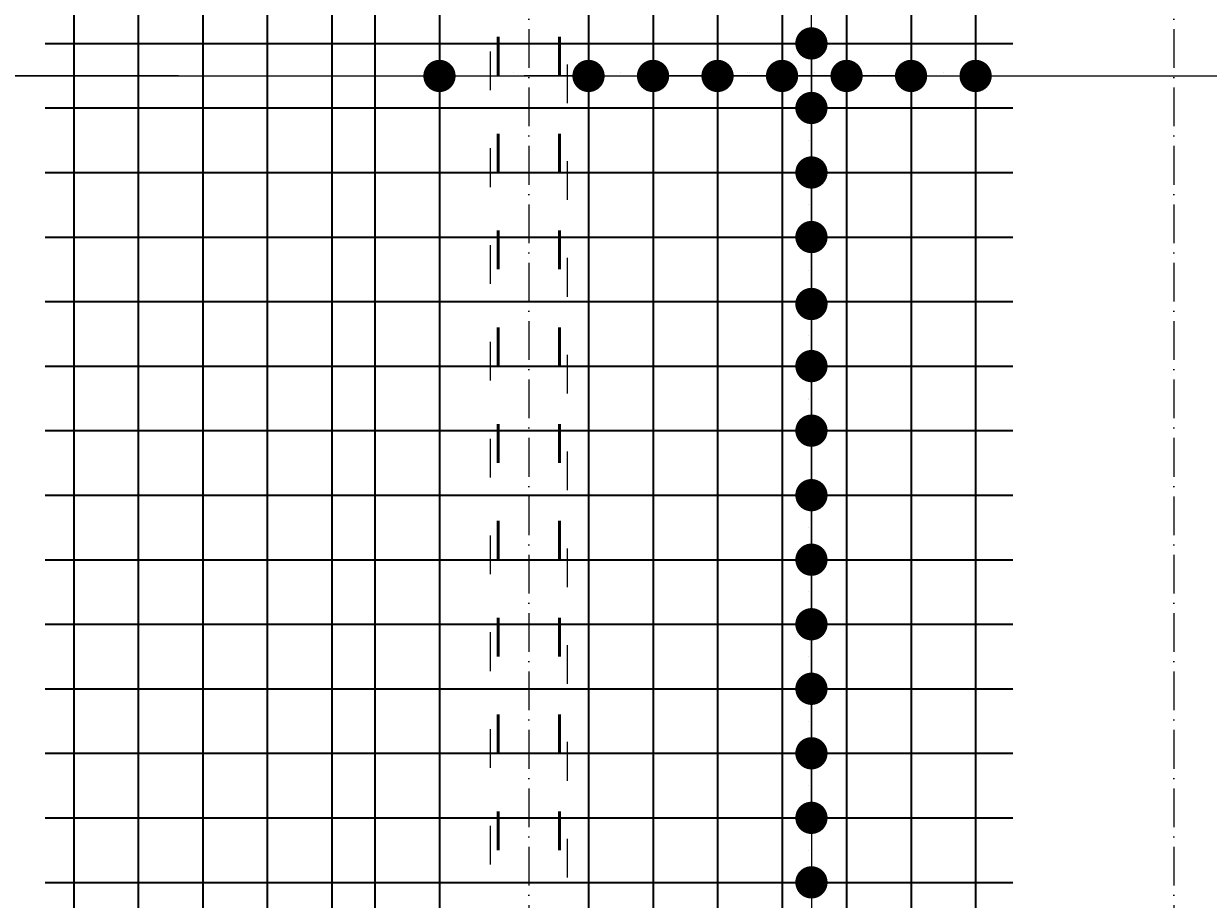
# Model space of a CAD drawing. Header units: millimetres. Extents: x 300938 to 312016, y 11971 to 20881.
# Tile 175 of 239: x 309252 to 309619, y 17074 to 17346. Entities that reach past the tile are written whole.
import ezdxf

# ---------------------------------------------------------------- set-up
doc = ezdxf.new("R2010")
doc.units = ezdxf.units.MM
doc.linetypes.add('ACAD_ISO03W100', pattern=[30, 12, -18])
doc.linetypes.add('ACAD_ISO10W100', pattern=[18, 12, -3, 0, -3])
for name, color, linetype, lineweight in [('konstrukcja wymiary', 1, 'Continuous', 13), ('osie', 5, 'ACAD_ISO10W100', 13), ('zbrojenie', 4, 'Continuous', 50), ('zbrojenie płyty', 141, 'Continuous', 35)]:
    doc.layers.add(name, color=color, linetype=linetype, lineweight=lineweight)
doc.layers.add('przerywane', color=6, linetype='ACAD_ISO03W100')
doc.styles.add('KONSTRUKCJA', font='romand.shx', dxfattribs={"oblique": 10})
doc.styles.get("Standard").update_dxf_attribs({"font": 'romand.shx', "oblique": 10})
doc.dimstyles.new('150', dxfattribs={"dimtxt": 10, "dimasz": 7, "dimexe": 1.25, "dimexo": 0.625, "dimgap": 3, "dimtad": 1, "dimdec": 0, "dimrnd": 0.5, "dimtxsty": 'KONSTRUKCJA', "dimblk": 'ARCHTICK', "dimcen": 2.5, "dimadec": 0, "dimazin": 0, "dimtfac": 1, "dimtdec": 0, "dimtix": 1, "dimtmove": 0, "dimatfit": 3, "dimfxl": 4, "dimfxlon": 1, "dimarcsym": 0})
doc.dimstyles.new('kropki', dxfattribs={"dimtxt": 0.001, "dimasz": 10, "dimexe": 1.25, "dimexo": 0.625, "dimgap": 1, "dimtad": 1, "dimtxsty": 'Standard', "dimblk": 'DOT', "dimcen": 2.5, "dimadec": 0, "dimazin": 0, "dimtfac": 1, "dimtmove": 0, "dimatfit": 3, "dimfxl": 1, "dimfxlon": 1, "dimarcsym": 0})

# ---------------------------------------------------------------- blocks, each defined once
blk = doc.blocks.new('_ArchTick')
at = {"color": 0, "linetype": 'ByBlock', "lineweight": 13, "const_width": 0.15}
blk.add_lwpolyline([(-0.5, -0.5), (0.5, 0.5)], dxfattribs=at)
blk = doc.blocks.new('*D1310')
at = {"layer": 'Defpoints', "color": 0, "transparency": 16777216}
for p in [(309620.63, 17601.22), (309620.63, 16740.22), (309164.63, 16613.22)]:
    blk.add_point(p, dxfattribs=at)
at = {"layer": 'konstrukcja wymiary', "color": 0, "lineweight": -2, "transparency": 16777216}
for p, q in [((309164.63, 17597.22), (309164.63, 17602.47)), ((309164.63, 17601.22), (309620.63, 17601.22)), ((309620.63, 17597.22), (309620.63, 17602.47))]:
    blk.add_line(p, q, dxfattribs=at)
at = {"layer": 'konstrukcja wymiary', "color": 0, "lineweight": -2, "transparency": 16777216, "xscale": 7, "yscale": 7, "zscale": 7, "rotation": 180}
blk.add_blockref('_ArchTick', (309164.63, 17601.22), dxfattribs=at)
at = {"layer": 'konstrukcja wymiary', "color": 0, "lineweight": -2, "transparency": 16777216, "xscale": 7, "yscale": 7, "zscale": 7}
blk.add_blockref('_ArchTick', (309620.63, 17601.22), dxfattribs=at)
at = {"layer": 'konstrukcja wymiary', "color": 0, "transparency": 16777216, "insert": (309392.63, 17609.22), "char_height": 10, "attachment_point": 5, "style": 'KONSTRUKCJA'}
blk.add_mtext('456', dxfattribs=at)
blk = doc.blocks.new('*D1311')
at = {"layer": 'Defpoints', "color": 0, "transparency": 16777216}
for p in [(309884.63, 17601.22), (309620.63, 16740.22), (309884.63, 16740.22)]:
    blk.add_point(p, dxfattribs=at)
at = {"layer": 'konstrukcja wymiary', "color": 0, "lineweight": -2, "transparency": 16777216}
for p, q in [((309620.63, 17597.22), (309620.63, 17602.47)), ((309620.63, 17601.22), (309884.63, 17601.22)), ((309884.63, 17597.22), (309884.63, 17602.47))]:
    blk.add_line(p, q, dxfattribs=at)
at = {"layer": 'konstrukcja wymiary', "color": 0, "lineweight": -2, "transparency": 16777216, "xscale": 7, "yscale": 7, "zscale": 7, "rotation": 180}
blk.add_blockref('_ArchTick', (309620.63, 17601.22), dxfattribs=at)
at = {"layer": 'konstrukcja wymiary', "color": 0, "lineweight": -2, "transparency": 16777216, "xscale": 7, "yscale": 7, "zscale": 7}
blk.add_blockref('_ArchTick', (309884.63, 17601.22), dxfattribs=at)
at = {"layer": 'konstrukcja wymiary', "color": 0, "transparency": 16777216, "insert": (309752.63, 17609.22), "char_height": 10, "attachment_point": 5, "style": 'KONSTRUKCJA'}
blk.add_mtext('264', dxfattribs=at)
blk = doc.blocks.new('_Dot')
at = {"color": 0, "linetype": 'ByBlock', "lineweight": -2}
blk.add_line((-0.5, 0), (-1, 0), dxfattribs=at)
at = {"color": 0, "linetype": 'ByBlock', "const_width": 0.5}
blk.add_lwpolyline([(-0.25, 0, 1), (0.25, 0, 1)], format="xyb", close=True, dxfattribs=at)
blk = doc.blocks.new('*D1695')
at = {"layer": 'Defpoints', "color": 0, "transparency": 16777216}
for p in [(309507.13, 17339.72), (309496.24, 17319.72), (309507.13, 17319.72)]:
    blk.add_point(p, dxfattribs=at)
at = {"layer": 'konstrukcja wymiary', "color": 0, "lineweight": -2, "transparency": 16777216}
for p, q in [((309496.24, 17349.72), (309496.24, 17359.72)), ((309497.24, 17339.72), (309494.99, 17339.72)), ((309496.24, 17339.72), (309496.24, 17319.72)), ((309497.24, 17319.72), (309494.99, 17319.72)), ((309496.24, 17309.72), (309496.24, 17299.72))]:
    blk.add_line(p, q, dxfattribs=at)
at = {"layer": 'konstrukcja wymiary', "color": 0, "lineweight": -2, "transparency": 16777216, "xscale": 10, "yscale": 10, "zscale": 10}
for p, rotation in [((309496.24, 17339.72), 270), ((309496.24, 17319.72), 90)]:
    blk.add_blockref('_Dot', p, dxfattribs=dict(at, rotation=rotation))
at = {"layer": 'konstrukcja wymiary', "color": 0, "transparency": 16777216, "insert": (309495.24, 17329.72), "char_height": 0.001, "attachment_point": 5, "rotation": 90}
blk.add_mtext('20', dxfattribs=at)
blk = doc.blocks.new('*D1696')
at = {"layer": 'Defpoints', "color": 0, "transparency": 16777216}
for p in [(309507.13, 17319.72), (309496.24, 17299.72), (309558.63, 17299.72)]:
    blk.add_point(p, dxfattribs=at)
at = {"layer": 'konstrukcja wymiary', "color": 0, "lineweight": -2, "transparency": 16777216}
for p, q in [((309496.24, 17329.72), (309496.24, 17339.72)), ((309497.24, 17319.72), (309494.99, 17319.72)), ((309496.24, 17319.72), (309496.24, 17299.72)), ((309497.24, 17299.72), (309494.99, 17299.72)), ((309496.24, 17289.72), (309496.24, 17279.72))]:
    blk.add_line(p, q, dxfattribs=at)
at = {"layer": 'konstrukcja wymiary', "color": 0, "lineweight": -2, "transparency": 16777216, "xscale": 10, "yscale": 10, "zscale": 10}
for p, rotation in [((309496.24, 17319.72), 270), ((309496.24, 17299.72), 90)]:
    blk.add_blockref('_Dot', p, dxfattribs=dict(at, rotation=rotation))
at = {"layer": 'konstrukcja wymiary', "color": 0, "transparency": 16777216, "insert": (309495.24, 17309.72), "char_height": 0.001, "attachment_point": 5, "rotation": 90}
blk.add_mtext('20', dxfattribs=at)
blk = doc.blocks.new('*D1697')
at = {"layer": 'Defpoints', "color": 0, "transparency": 16777216}
for p in [(309558.63, 17299.72), (309496.24, 17279.72), (309507.13, 17279.72)]:
    blk.add_point(p, dxfattribs=at)
at = {"layer": 'konstrukcja wymiary', "color": 0, "lineweight": -2, "transparency": 16777216}
for p, q in [((309496.24, 17309.72), (309496.24, 17319.72)), ((309497.24, 17299.72), (309494.99, 17299.72)), ((309496.24, 17299.72), (309496.24, 17279.72)), ((309497.24, 17279.72), (309494.99, 17279.72)), ((309496.24, 17269.72), (309496.24, 17259.72))]:
    blk.add_line(p, q, dxfattribs=at)
at = {"layer": 'konstrukcja wymiary', "color": 0, "lineweight": -2, "transparency": 16777216, "xscale": 10, "yscale": 10, "zscale": 10}
for p, rotation in [((309496.24, 17299.72), 270), ((309496.24, 17279.72), 90)]:
    blk.add_blockref('_Dot', p, dxfattribs=dict(at, rotation=rotation))
at = {"layer": 'konstrukcja wymiary', "color": 0, "transparency": 16777216, "insert": (309495.24, 17289.72), "char_height": 0.001, "attachment_point": 5, "rotation": 90}
blk.add_mtext('20', dxfattribs=at)
blk = doc.blocks.new('*D1698')
at = {"layer": 'Defpoints', "color": 0, "transparency": 16777216}
for p in [(309507.13, 17279.72), (309496.24, 17258.97), (309507.13, 17258.97)]:
    blk.add_point(p, dxfattribs=at)
at = {"layer": 'konstrukcja wymiary', "color": 0, "lineweight": -2, "transparency": 16777216}
for p, q in [((309496.24, 17289.72), (309496.24, 17299.72)), ((309497.24, 17279.72), (309494.99, 17279.72)), ((309496.24, 17279.72), (309496.24, 17258.97)), ((309497.24, 17258.97), (309494.99, 17258.97)), ((309496.24, 17248.97), (309496.24, 17238.97))]:
    blk.add_line(p, q, dxfattribs=at)
at = {"layer": 'konstrukcja wymiary', "color": 0, "lineweight": -2, "transparency": 16777216, "xscale": 10, "yscale": 10, "zscale": 10}
for p, rotation in [((309496.24, 17279.72), 270), ((309496.24, 17258.97), 90)]:
    blk.add_blockref('_Dot', p, dxfattribs=dict(at, rotation=rotation))
at = {"layer": 'konstrukcja wymiary', "color": 0, "transparency": 16777216, "insert": (309495.24, 17269.35), "char_height": 0.001, "attachment_point": 5, "rotation": 90}
blk.add_mtext('20,75', dxfattribs=at)
blk = doc.blocks.new('*D1699')
at = {"layer": 'Defpoints', "color": 0, "transparency": 16777216}
for p in [(309507.13, 17258.97), (309496.24, 17239.72), (309507.13, 17239.72)]:
    blk.add_point(p, dxfattribs=at)
at = {"layer": 'konstrukcja wymiary', "color": 0, "lineweight": -2, "transparency": 16777216}
for p, q in [((309496.24, 17268.97), (309496.24, 17278.97)), ((309497.24, 17258.97), (309494.99, 17258.97)), ((309496.24, 17258.97), (309496.24, 17239.72)), ((309497.24, 17239.72), (309494.99, 17239.72)), ((309496.24, 17229.72), (309496.24, 17219.72))]:
    blk.add_line(p, q, dxfattribs=at)
at = {"layer": 'konstrukcja wymiary', "color": 0, "lineweight": -2, "transparency": 16777216, "xscale": 10, "yscale": 10, "zscale": 10}
for p, rotation in [((309496.24, 17258.97), 270), ((309496.24, 17239.72), 90)]:
    blk.add_blockref('_Dot', p, dxfattribs=dict(at, rotation=rotation))
at = {"layer": 'konstrukcja wymiary', "color": 0, "transparency": 16777216, "insert": (309495.24, 17249.35), "char_height": 0.001, "attachment_point": 5, "rotation": 90}
blk.add_mtext('19,25', dxfattribs=at)
blk = doc.blocks.new('*D1700')
at = {"layer": 'Defpoints', "color": 0, "transparency": 16777216}
for p in [(309507.13, 17239.72), (309496.24, 17219.72), (309507.13, 17219.72)]:
    blk.add_point(p, dxfattribs=at)
at = {"layer": 'konstrukcja wymiary', "color": 0, "lineweight": -2, "transparency": 16777216}
for p, q in [((309496.24, 17249.72), (309496.24, 17259.72)), ((309497.24, 17239.72), (309494.99, 17239.72)), ((309496.24, 17239.72), (309496.24, 17219.72)), ((309497.24, 17219.72), (309494.99, 17219.72)), ((309496.24, 17209.72), (309496.24, 17199.72))]:
    blk.add_line(p, q, dxfattribs=at)
at = {"layer": 'konstrukcja wymiary', "color": 0, "lineweight": -2, "transparency": 16777216, "xscale": 10, "yscale": 10, "zscale": 10}
for p, rotation in [((309496.24, 17239.72), 270), ((309496.24, 17219.72), 90)]:
    blk.add_blockref('_Dot', p, dxfattribs=dict(at, rotation=rotation))
at = {"layer": 'konstrukcja wymiary', "color": 0, "transparency": 16777216, "insert": (309495.24, 17229.72), "char_height": 0.001, "attachment_point": 5, "rotation": 90}
blk.add_mtext('20', dxfattribs=at)
blk = doc.blocks.new('*D1701')
at = {"layer": 'Defpoints', "color": 0, "transparency": 16777216}
for p in [(309496.24, 17258.97), (309507.13, 17258.97), (309507.13, 17219.72)]:
    blk.add_point(p, dxfattribs=at)
at = {"layer": 'konstrukcja wymiary', "color": 0, "lineweight": -2, "transparency": 16777216}
for p, q in [((309497.24, 17258.97), (309494.99, 17258.97)), ((309496.24, 17229.72), (309496.24, 17248.97)), ((309497.24, 17219.72), (309494.99, 17219.72))]:
    blk.add_line(p, q, dxfattribs=at)
at = {"layer": 'konstrukcja wymiary', "color": 0, "lineweight": -2, "transparency": 16777216, "xscale": 10, "yscale": 10, "zscale": 10}
for p, rotation in [((309496.24, 17258.97), 90), ((309496.24, 17219.72), 270)]:
    blk.add_blockref('_Dot', p, dxfattribs=dict(at, rotation=rotation))
at = {"layer": 'konstrukcja wymiary', "color": 0, "transparency": 16777216, "insert": (309495.24, 17239.35), "char_height": 0.001, "attachment_point": 5, "rotation": 90}
blk.add_mtext('39,25', dxfattribs=at)
blk = doc.blocks.new('*D1702')
at = {"layer": 'Defpoints', "color": 0, "transparency": 16777216}
for p in [(309507.13, 17258.97), (309496.24, 17199.72), (309507.13, 17199.72)]:
    blk.add_point(p, dxfattribs=at)
at = {"layer": 'konstrukcja wymiary', "color": 0, "lineweight": -2, "transparency": 16777216}
for p, q in [((309497.24, 17258.97), (309494.99, 17258.97)), ((309496.24, 17248.97), (309496.24, 17209.72)), ((309497.24, 17199.72), (309494.99, 17199.72))]:
    blk.add_line(p, q, dxfattribs=at)
at = {"layer": 'konstrukcja wymiary', "color": 0, "lineweight": -2, "transparency": 16777216, "xscale": 10, "yscale": 10, "zscale": 10}
for p, rotation in [((309496.24, 17258.97), 90), ((309496.24, 17199.72), 270)]:
    blk.add_blockref('_Dot', p, dxfattribs=dict(at, rotation=rotation))
at = {"layer": 'konstrukcja wymiary', "color": 0, "transparency": 16777216, "insert": (309495.24, 17229.35), "char_height": 0.001, "attachment_point": 5, "rotation": 90}
blk.add_mtext('59,25', dxfattribs=at)
blk = doc.blocks.new('*D1703')
at = {"layer": 'Defpoints', "color": 0, "transparency": 16777216}
for p in [(309507.13, 17199.72), (309496.24, 17179.72), (309507.13, 17179.72)]:
    blk.add_point(p, dxfattribs=at)
at = {"layer": 'konstrukcja wymiary', "color": 0, "lineweight": -2, "transparency": 16777216}
for p, q in [((309496.24, 17209.72), (309496.24, 17219.72)), ((309497.24, 17199.72), (309494.99, 17199.72)), ((309496.24, 17199.72), (309496.24, 17179.72)), ((309497.24, 17179.72), (309494.99, 17179.72)), ((309496.24, 17169.72), (309496.24, 17159.72))]:
    blk.add_line(p, q, dxfattribs=at)
at = {"layer": 'konstrukcja wymiary', "color": 0, "lineweight": -2, "transparency": 16777216, "xscale": 10, "yscale": 10, "zscale": 10}
for p, rotation in [((309496.24, 17199.72), 270), ((309496.24, 17179.72), 90)]:
    blk.add_blockref('_Dot', p, dxfattribs=dict(at, rotation=rotation))
at = {"layer": 'konstrukcja wymiary', "color": 0, "transparency": 16777216, "insert": (309495.24, 17189.72), "char_height": 0.001, "attachment_point": 5, "rotation": 90}
blk.add_mtext('20', dxfattribs=at)
blk = doc.blocks.new('*D1704')
at = {"layer": 'Defpoints', "color": 0, "transparency": 16777216}
for p in [(309507.13, 17179.72), (309496.24, 17159.72), (309507.13, 17159.72)]:
    blk.add_point(p, dxfattribs=at)
at = {"layer": 'konstrukcja wymiary', "color": 0, "lineweight": -2, "transparency": 16777216}
for p, q in [((309496.24, 17189.72), (309496.24, 17199.72)), ((309497.24, 17179.72), (309494.99, 17179.72)), ((309496.24, 17179.72), (309496.24, 17159.72)), ((309497.24, 17159.72), (309494.99, 17159.72)), ((309496.24, 17149.72), (309496.24, 17139.72))]:
    blk.add_line(p, q, dxfattribs=at)
at = {"layer": 'konstrukcja wymiary', "color": 0, "lineweight": -2, "transparency": 16777216, "xscale": 10, "yscale": 10, "zscale": 10}
for p, rotation in [((309496.24, 17179.72), 270), ((309496.24, 17159.72), 90)]:
    blk.add_blockref('_Dot', p, dxfattribs=dict(at, rotation=rotation))
at = {"layer": 'konstrukcja wymiary', "color": 0, "transparency": 16777216, "insert": (309495.24, 17169.72), "char_height": 0.001, "attachment_point": 5, "rotation": 90}
blk.add_mtext('20', dxfattribs=at)
blk = doc.blocks.new('*D1705')
at = {"layer": 'Defpoints', "color": 0, "transparency": 16777216}
for p in [(309507.13, 17159.72), (309496.24, 17139.72), (309507.13, 17139.72)]:
    blk.add_point(p, dxfattribs=at)
at = {"layer": 'konstrukcja wymiary', "color": 0, "lineweight": -2, "transparency": 16777216}
for p, q in [((309496.24, 17169.72), (309496.24, 17179.72)), ((309497.24, 17159.72), (309494.99, 17159.72)), ((309496.24, 17159.72), (309496.24, 17139.72)), ((309497.24, 17139.72), (309494.99, 17139.72)), ((309496.24, 17129.72), (309496.24, 17119.72))]:
    blk.add_line(p, q, dxfattribs=at)
at = {"layer": 'konstrukcja wymiary', "color": 0, "lineweight": -2, "transparency": 16777216, "xscale": 10, "yscale": 10, "zscale": 10}
for p, rotation in [((309496.24, 17159.72), 270), ((309496.24, 17139.72), 90)]:
    blk.add_blockref('_Dot', p, dxfattribs=dict(at, rotation=rotation))
at = {"layer": 'konstrukcja wymiary', "color": 0, "transparency": 16777216, "insert": (309495.24, 17149.72), "char_height": 0.001, "attachment_point": 5, "rotation": 90}
blk.add_mtext('20', dxfattribs=at)
blk = doc.blocks.new('*D1706')
at = {"layer": 'Defpoints', "color": 0, "transparency": 16777216}
for p in [(309507.13, 17139.72), (309496.24, 17119.72), (309507.13, 17119.72)]:
    blk.add_point(p, dxfattribs=at)
at = {"layer": 'konstrukcja wymiary', "color": 0, "lineweight": -2, "transparency": 16777216}
for p, q in [((309496.24, 17149.72), (309496.24, 17159.72)), ((309497.24, 17139.72), (309494.99, 17139.72)), ((309496.24, 17139.72), (309496.24, 17119.72)), ((309497.24, 17119.72), (309494.99, 17119.72)), ((309496.24, 17109.72), (309496.24, 17099.72))]:
    blk.add_line(p, q, dxfattribs=at)
at = {"layer": 'konstrukcja wymiary', "color": 0, "lineweight": -2, "transparency": 16777216, "xscale": 10, "yscale": 10, "zscale": 10}
for p, rotation in [((309496.24, 17139.72), 270), ((309496.24, 17119.72), 90)]:
    blk.add_blockref('_Dot', p, dxfattribs=dict(at, rotation=rotation))
at = {"layer": 'konstrukcja wymiary', "color": 0, "transparency": 16777216, "insert": (309495.24, 17129.72), "char_height": 0.001, "attachment_point": 5, "rotation": 90}
blk.add_mtext('20', dxfattribs=at)
blk = doc.blocks.new('*D1707')
at = {"layer": 'Defpoints', "color": 0, "transparency": 16777216}
for p in [(309507.13, 17119.72), (309496.24, 17099.72), (309507.13, 17099.72)]:
    blk.add_point(p, dxfattribs=at)
at = {"layer": 'konstrukcja wymiary', "color": 0, "lineweight": -2, "transparency": 16777216}
for p, q in [((309496.24, 17129.72), (309496.24, 17139.72)), ((309497.24, 17119.72), (309494.99, 17119.72)), ((309496.24, 17119.72), (309496.24, 17099.72)), ((309497.24, 17099.72), (309494.99, 17099.72)), ((309496.24, 17089.72), (309496.24, 17079.72))]:
    blk.add_line(p, q, dxfattribs=at)
at = {"layer": 'konstrukcja wymiary', "color": 0, "lineweight": -2, "transparency": 16777216, "xscale": 10, "yscale": 10, "zscale": 10}
for p, rotation in [((309496.24, 17119.72), 270), ((309496.24, 17099.72), 90)]:
    blk.add_blockref('_Dot', p, dxfattribs=dict(at, rotation=rotation))
at = {"layer": 'konstrukcja wymiary', "color": 0, "transparency": 16777216, "insert": (309495.24, 17109.72), "char_height": 0.001, "attachment_point": 5, "rotation": 90}
blk.add_mtext('20', dxfattribs=at)
blk = doc.blocks.new('*D1708')
at = {"layer": 'Defpoints', "color": 0, "transparency": 16777216}
for p in [(309507.13, 17099.72), (309496.24, 17079.72), (309507.13, 17079.72)]:
    blk.add_point(p, dxfattribs=at)
at = {"layer": 'konstrukcja wymiary', "color": 0, "lineweight": -2, "transparency": 16777216}
for p, q in [((309496.24, 17109.72), (309496.24, 17119.72)), ((309497.24, 17099.72), (309494.99, 17099.72)), ((309496.24, 17099.72), (309496.24, 17079.72)), ((309497.24, 17079.72), (309494.99, 17079.72)), ((309496.24, 17069.72), (309496.24, 17059.72))]:
    blk.add_line(p, q, dxfattribs=at)
at = {"layer": 'konstrukcja wymiary', "color": 0, "lineweight": -2, "transparency": 16777216, "xscale": 10, "yscale": 10, "zscale": 10}
for p, rotation in [((309496.24, 17099.72), 270), ((309496.24, 17079.72), 90)]:
    blk.add_blockref('_Dot', p, dxfattribs=dict(at, rotation=rotation))
at = {"layer": 'konstrukcja wymiary', "color": 0, "transparency": 16777216, "insert": (309495.24, 17089.72), "char_height": 0.001, "attachment_point": 5, "rotation": 90}
blk.add_mtext('20', dxfattribs=at)
blk = doc.blocks.new('*D1914')
at = {"layer": 'Defpoints', "color": 0, "transparency": 16777216}
for p in [(309067.54, 17339.59), (309885.19, 17329.64), (309885.19, 17319.59)]:
    blk.add_point(p, dxfattribs=at)
at = {"layer": 'konstrukcja wymiary', "color": 0, "lineweight": -2, "transparency": 16777216}
for p, q in [((309067.54, 17330.64), (309067.54, 17328.39)), ((309077.54, 17329.64), (309875.19, 17329.64)), ((309885.19, 17328.64), (309885.19, 17330.89))]:
    blk.add_line(p, q, dxfattribs=at)
at = {"layer": 'konstrukcja wymiary', "color": 0, "lineweight": -2, "transparency": 16777216, "xscale": 10, "yscale": 10, "zscale": 10, "rotation": 180}
blk.add_blockref('_Dot', (309067.54, 17329.64), dxfattribs=at)
at = {"layer": 'konstrukcja wymiary', "color": 0, "lineweight": -2, "transparency": 16777216, "xscale": 10, "yscale": 10, "zscale": 10}
blk.add_blockref('_Dot', (309885.19, 17329.64), dxfattribs=at)
at = {"layer": 'konstrukcja wymiary', "color": 0, "transparency": 16777216, "insert": (309476.36, 17330.64), "char_height": 0.001, "attachment_point": 5}
blk.add_mtext('817,65', dxfattribs=at)
blk = doc.blocks.new('*D1937')
at = {"layer": 'Defpoints', "color": 0, "transparency": 16777216}
for p in [(309012.54, 17339.72), (309467.13, 17339.72), (309467.13, 17329.64)]:
    blk.add_point(p, dxfattribs=at)
at = {"layer": 'konstrukcja wymiary', "color": 0, "lineweight": -2, "transparency": 16777216}
for p, q in [((309012.54, 17330.64), (309012.54, 17328.39)), ((309022.54, 17329.64), (309457.13, 17329.64)), ((309467.13, 17330.64), (309467.13, 17328.39))]:
    blk.add_line(p, q, dxfattribs=at)
at = {"layer": 'konstrukcja wymiary', "color": 0, "lineweight": -2, "transparency": 16777216, "xscale": 10, "yscale": 10, "zscale": 10, "rotation": 180}
blk.add_blockref('_Dot', (309012.54, 17329.64), dxfattribs=at)
at = {"layer": 'konstrukcja wymiary', "color": 0, "lineweight": -2, "transparency": 16777216, "xscale": 10, "yscale": 10, "zscale": 10}
blk.add_blockref('_Dot', (309467.13, 17329.64), dxfattribs=at)
at = {"layer": 'konstrukcja wymiary', "color": 0, "transparency": 16777216, "insert": (309239.84, 17330.64), "char_height": 0.001, "attachment_point": 5}
blk.add_mtext('454,59', dxfattribs=at)
blk = doc.blocks.new('*D1938')
at = {"layer": 'Defpoints', "color": 0, "transparency": 16777216}
for p in [(309467.13, 17339.72), (309487.13, 17329.64), (309487.13, 17319.72)]:
    blk.add_point(p, dxfattribs=at)
at = {"layer": 'konstrukcja wymiary', "color": 0, "lineweight": -2, "transparency": 16777216}
for p, q in [((309457.13, 17329.64), (309447.13, 17329.64)), ((309467.13, 17330.64), (309467.13, 17328.39)), ((309467.13, 17329.64), (309487.13, 17329.64)), ((309487.13, 17328.64), (309487.13, 17330.89)), ((309497.13, 17329.64), (309507.13, 17329.64))]:
    blk.add_line(p, q, dxfattribs=at)
at = {"layer": 'konstrukcja wymiary', "color": 0, "lineweight": -2, "transparency": 16777216, "xscale": 10, "yscale": 10, "zscale": 10}
blk.add_blockref('_Dot', (309467.13, 17329.64), dxfattribs=at)
at = {"layer": 'konstrukcja wymiary', "color": 0, "lineweight": -2, "transparency": 16777216, "xscale": 10, "yscale": 10, "zscale": 10, "rotation": 180}
blk.add_blockref('_Dot', (309487.13, 17329.64), dxfattribs=at)
at = {"layer": 'konstrukcja wymiary', "color": 0, "transparency": 16777216, "insert": (309477.13, 17330.64), "char_height": 0.001, "attachment_point": 5}
blk.add_mtext('20', dxfattribs=at)
blk = doc.blocks.new('*D1939')
at = {"layer": 'Defpoints', "color": 0, "transparency": 16777216}
for p in [(309507.13, 17329.64), (309487.13, 17319.72), (309507.13, 17319.72)]:
    blk.add_point(p, dxfattribs=at)
at = {"layer": 'konstrukcja wymiary', "color": 0, "lineweight": -2, "transparency": 16777216}
for p, q in [((309477.13, 17329.64), (309467.13, 17329.64)), ((309487.13, 17328.64), (309487.13, 17330.89)), ((309487.13, 17329.64), (309507.13, 17329.64)), ((309507.13, 17328.64), (309507.13, 17330.89)), ((309517.13, 17329.64), (309527.13, 17329.64))]:
    blk.add_line(p, q, dxfattribs=at)
at = {"layer": 'konstrukcja wymiary', "color": 0, "lineweight": -2, "transparency": 16777216, "xscale": 10, "yscale": 10, "zscale": 10}
blk.add_blockref('_Dot', (309487.13, 17329.64), dxfattribs=at)
at = {"layer": 'konstrukcja wymiary', "color": 0, "lineweight": -2, "transparency": 16777216, "xscale": 10, "yscale": 10, "zscale": 10, "rotation": 180}
blk.add_blockref('_Dot', (309507.13, 17329.64), dxfattribs=at)
at = {"layer": 'konstrukcja wymiary', "color": 0, "transparency": 16777216, "insert": (309497.13, 17330.64), "char_height": 0.001, "attachment_point": 5}
blk.add_mtext('20', dxfattribs=at)
blk = doc.blocks.new('*D1940')
at = {"layer": 'Defpoints', "color": 0, "transparency": 16777216}
for p in [(309527.13, 17329.64), (309507.13, 17319.72), (309527.13, 17319.72)]:
    blk.add_point(p, dxfattribs=at)
at = {"layer": 'konstrukcja wymiary', "color": 0, "lineweight": -2, "transparency": 16777216}
for p, q in [((309497.13, 17329.64), (309487.13, 17329.64)), ((309507.13, 17328.64), (309507.13, 17330.89)), ((309507.13, 17329.64), (309527.13, 17329.64)), ((309527.13, 17328.64), (309527.13, 17330.89)), ((309537.13, 17329.64), (309547.13, 17329.64))]:
    blk.add_line(p, q, dxfattribs=at)
at = {"layer": 'konstrukcja wymiary', "color": 0, "lineweight": -2, "transparency": 16777216, "xscale": 10, "yscale": 10, "zscale": 10}
blk.add_blockref('_Dot', (309507.13, 17329.64), dxfattribs=at)
at = {"layer": 'konstrukcja wymiary', "color": 0, "lineweight": -2, "transparency": 16777216, "xscale": 10, "yscale": 10, "zscale": 10, "rotation": 180}
blk.add_blockref('_Dot', (309527.13, 17329.64), dxfattribs=at)
at = {"layer": 'konstrukcja wymiary', "color": 0, "transparency": 16777216, "insert": (309517.13, 17330.64), "char_height": 0.001, "attachment_point": 5}
blk.add_mtext('20', dxfattribs=at)
blk = doc.blocks.new('*D1941')
at = {"layer": 'Defpoints', "color": 0, "transparency": 16777216}
for p in [(309547.13, 17329.64), (309527.13, 17319.72), (309547.13, 17319.72)]:
    blk.add_point(p, dxfattribs=at)
at = {"layer": 'konstrukcja wymiary', "color": 0, "lineweight": -2, "transparency": 16777216}
for p, q in [((309517.13, 17329.64), (309507.13, 17329.64)), ((309527.13, 17328.64), (309527.13, 17330.89)), ((309527.13, 17329.64), (309547.13, 17329.64)), ((309547.13, 17328.64), (309547.13, 17330.89)), ((309557.13, 17329.64), (309567.13, 17329.64))]:
    blk.add_line(p, q, dxfattribs=at)
at = {"layer": 'konstrukcja wymiary', "color": 0, "lineweight": -2, "transparency": 16777216, "xscale": 10, "yscale": 10, "zscale": 10}
blk.add_blockref('_Dot', (309527.13, 17329.64), dxfattribs=at)
at = {"layer": 'konstrukcja wymiary', "color": 0, "lineweight": -2, "transparency": 16777216, "xscale": 10, "yscale": 10, "zscale": 10, "rotation": 180}
blk.add_blockref('_Dot', (309547.13, 17329.64), dxfattribs=at)
at = {"layer": 'konstrukcja wymiary', "color": 0, "transparency": 16777216, "insert": (309537.13, 17330.64), "char_height": 0.001, "attachment_point": 5}
blk.add_mtext('20', dxfattribs=at)
blk = doc.blocks.new('*D1942')
at = {"layer": 'Defpoints', "color": 0, "transparency": 16777216}
for p in [(310047.13, 17329.64), (310047.13, 17321.72), (309547.13, 17319.72)]:
    blk.add_point(p, dxfattribs=at)
at = {"layer": 'konstrukcja wymiary', "color": 0, "lineweight": -2, "transparency": 16777216}
for p, q in [((309547.13, 17328.64), (309547.13, 17330.89)), ((309557.13, 17329.64), (310037.13, 17329.64)), ((310047.13, 17328.64), (310047.13, 17330.89))]:
    blk.add_line(p, q, dxfattribs=at)
at = {"layer": 'konstrukcja wymiary', "color": 0, "lineweight": -2, "transparency": 16777216, "xscale": 10, "yscale": 10, "zscale": 10, "rotation": 180}
blk.add_blockref('_Dot', (309547.13, 17329.64), dxfattribs=at)
at = {"layer": 'konstrukcja wymiary', "color": 0, "lineweight": -2, "transparency": 16777216, "xscale": 10, "yscale": 10, "zscale": 10}
blk.add_blockref('_Dot', (310047.13, 17329.64), dxfattribs=at)
at = {"layer": 'konstrukcja wymiary', "color": 0, "transparency": 16777216, "insert": (309797.13, 17330.64), "char_height": 0.001, "attachment_point": 5}
blk.add_mtext('500', dxfattribs=at)
blk = doc.blocks.new('*D1955')
at = {"layer": 'Defpoints', "color": 0, "transparency": 16777216}
for p in [(309380.92, 17340.25), (309427.13, 17340.25), (309427.13, 17329.64)]:
    blk.add_point(p, dxfattribs=at)
at = {"layer": 'konstrukcja wymiary', "color": 0, "lineweight": -2, "transparency": 16777216}
for p, q in [((309380.92, 17330.64), (309380.92, 17328.39)), ((309390.92, 17329.64), (309417.13, 17329.64)), ((309427.13, 17330.64), (309427.13, 17328.39))]:
    blk.add_line(p, q, dxfattribs=at)
at = {"layer": 'konstrukcja wymiary', "color": 0, "lineweight": -2, "transparency": 16777216, "xscale": 10, "yscale": 10, "zscale": 10, "rotation": 180}
blk.add_blockref('_Dot', (309380.92, 17329.64), dxfattribs=at)
at = {"layer": 'konstrukcja wymiary', "color": 0, "lineweight": -2, "transparency": 16777216, "xscale": 10, "yscale": 10, "zscale": 10}
blk.add_blockref('_Dot', (309427.13, 17329.64), dxfattribs=at)
at = {"layer": 'konstrukcja wymiary', "color": 0, "transparency": 16777216, "insert": (309404.02, 17330.64), "char_height": 0.001, "attachment_point": 5}
blk.add_mtext('46,21', dxfattribs=at)
blk = doc.blocks.new('*D1956')
at = {"layer": 'Defpoints', "color": 0, "transparency": 16777216}
for p in [(309427.13, 17340.25), (309447.13, 17340.25), (309447.13, 17329.64)]:
    blk.add_point(p, dxfattribs=at)
at = {"layer": 'konstrukcja wymiary', "color": 0, "lineweight": -2, "transparency": 16777216}
for p, q in [((309417.13, 17329.64), (309407.13, 17329.64)), ((309427.13, 17330.64), (309427.13, 17328.39)), ((309427.13, 17329.64), (309447.13, 17329.64)), ((309447.13, 17330.64), (309447.13, 17328.39)), ((309457.13, 17329.64), (309467.13, 17329.64))]:
    blk.add_line(p, q, dxfattribs=at)
at = {"layer": 'konstrukcja wymiary', "color": 0, "lineweight": -2, "transparency": 16777216, "xscale": 10, "yscale": 10, "zscale": 10}
blk.add_blockref('_Dot', (309427.13, 17329.64), dxfattribs=at)
at = {"layer": 'konstrukcja wymiary', "color": 0, "lineweight": -2, "transparency": 16777216, "xscale": 10, "yscale": 10, "zscale": 10, "rotation": 180}
blk.add_blockref('_Dot', (309447.13, 17329.64), dxfattribs=at)
at = {"layer": 'konstrukcja wymiary', "color": 0, "transparency": 16777216, "insert": (309437.13, 17330.64), "char_height": 0.001, "attachment_point": 5}
blk.add_mtext('20', dxfattribs=at)

msp = doc.modelspace()

# ---------------------------------------------------------------- linework, layer by layer
at = {"layer": 'konstrukcja wymiary'}
for p, q in [((309496.237, 17327.224), (309496.237, 17566.841)), ((309300.018, 17329.637), (308901.853, 17329.637))]:
    msp.add_line(p, q, dxfattribs=at)
at = {"layer": 'osie'}
for p, q in [((309408.631, 17706.148), (309408.631, 16196.332)), ((309608.631, 17706.148), (309608.631, 16196.332))]:
    msp.add_line(p, q, dxfattribs=at)
at = {"layer": 'przerywane'}
for p, q in [((309396.631, 17487.224), (309396.631, 16931.224)), ((309420.631, 16931.224), (309420.631, 17487.224))]:
    msp.add_line(p, q, dxfattribs=at)
at = {"layer": 'zbrojenie', "linetype": 'ACAD_ISO03W100'}
for p, q in [((309399.131, 16909.724), (309399.131, 17508.724)), ((309418.131, 16909.724), (309418.131, 17508.724))]:
    msp.add_line(p, q, dxfattribs=at)
at = {"layer": 'zbrojenie płyty'}
for p, q in [((309267.518, 17508.724), (309267.518, 16769.224)), ((309287.518, 17508.724), (309287.518, 16769.224)), ((309307.518, 17508.724), (309307.518, 16769.224)), ((309327.518, 17508.724), (309327.518, 16769.224)), ((309347.518, 17508.724), (309347.518, 16769.224)), ((309360.918, 17508.724), (309360.918, 16769.224)), ((309380.918, 17508.724), (309380.918, 16769.224)), ((309427.131, 17508.724), (309427.131, 16769.224)), ((309447.131, 17508.724), (309447.131, 16769.224)), ((309467.131, 17508.724), (309467.131, 17009.224)), ((309487.131, 17508.724), (309487.131, 17009.224)), ((309507.131, 17508.724), (309507.131, 17009.224)), ((309527.131, 17508.724), (309527.131, 17009.224)), ((309547.131, 17508.724), (309547.131, 17009.224)), ((309258.631, 17339.724), (309558.631, 17339.724)), ((309258.631, 17319.724), (309558.631, 17319.724)), ((309258.631, 17299.724), (309558.631, 17299.724)), ((309258.631, 17279.724), (309558.631, 17279.724)), ((309258.631, 17259.724), (309558.631, 17259.724)), ((309258.631, 17239.724), (309558.631, 17239.724)), ((309258.631, 17219.724), (309558.631, 17219.724)), ((309258.631, 17199.724), (309558.631, 17199.724)), ((309258.631, 17179.724), (309558.631, 17179.724)), ((309258.631, 17159.724), (309558.631, 17159.724)), ((309258.631, 17139.724), (309558.631, 17139.724)), ((309258.631, 17119.724), (309558.631, 17119.724)), ((309258.631, 17099.724), (309558.631, 17099.724)), ((309258.631, 17079.724), (309558.631, 17079.724))]:
    msp.add_line(p, q, dxfattribs=at)

# ---------------------------------------------------------------- dimensions: what is measured, and where the dimension line sits
at = {"layer": 'konstrukcja wymiary'}
for base, p1, p2, dimstyle, picture, middle in [((309620.631, 17601.224), (309164.631, 16613.224), (309620.631, 16740.224), '150', '*D1310', (309392.631, 17609.224)), ((309884.631, 17601.224), (309620.631, 16740.224), (309884.631, 16740.224), '150', '*D1311', (309752.631, 17609.224)), ((309885.189, 17329.637), (309067.538, 17339.594), (309885.189, 17319.594), 'kropki', '*D1914', (309476.363, 17330.638)), ((309447.131, 17329.637), (309427.131, 17340.247), (309447.131, 17340.247), 'kropki', '*D1956', (309437.131, 17330.638)), ((309487.131, 17329.637), (309467.131, 17339.724), (309487.131, 17319.724), 'kropki', '*D1938', (309477.131, 17330.638)), ((309507.131, 17329.637), (309487.131, 17319.724), (309507.131, 17319.724), 'kropki', '*D1939', (309497.131, 17330.638)), ((309527.131, 17329.637), (309507.131, 17319.724), (309527.131, 17319.724), 'kropki', '*D1940', (309517.131, 17330.638)), ((309547.131, 17329.637), (309527.131, 17319.724), (309547.131, 17319.724), 'kropki', '*D1941', (309537.131, 17330.638)), ((310047.131, 17329.637), (309547.131, 17319.724), (310047.131, 17321.724), 'kropki', '*D1942', (309797.131, 17330.638))]:
    dim = msp.add_linear_dim(base=base, p1=p1, p2=p2, dimstyle=dimstyle, override={"dimtmove": 1}, dxfattribs=at)
    dim.commit()
    dim.dimension.update_dxf_attribs({"geometry": picture, "text_midpoint": middle})
dim = msp.add_linear_dim(base=(309496.237, 17319.724), p1=(309507.131, 17339.724), p2=(309507.131, 17319.724), angle=90, dimstyle='kropki', dxfattribs=at)
dim.commit()
dim.dimension.update_dxf_attribs({"geometry": '*D1695', "text_midpoint": (309495.236, 17329.724)})
for base, p1, p2, picture, middle in [((309467.131, 17329.637), (309012.54, 17339.724), (309467.131, 17339.724), '*D1937', (309239.835, 17330.638)), ((309427.131, 17329.637), (309380.918, 17340.247), (309427.131, 17340.247), '*D1955', (309404.024, 17330.638))]:
    dim = msp.add_linear_dim(base=base, p1=p1, p2=p2, dimstyle='kropki', dxfattribs=at)
    dim.commit()
    dim.dimension.update_dxf_attribs({"geometry": picture, "text_midpoint": middle})
for base, p1, p2, picture, middle in [((309496.237, 17299.724), (309507.131, 17319.724), (309558.631, 17299.724), '*D1696', (309495.236, 17309.724)), ((309496.237, 17279.724), (309558.631, 17299.724), (309507.131, 17279.724), '*D1697', (309495.236, 17289.724)), ((309496.237, 17258.974), (309507.131, 17279.724), (309507.131, 17258.974), '*D1698', (309495.236, 17269.349)), ((309496.237, 17239.724), (309507.131, 17258.974), (309507.131, 17239.724), '*D1699', (309495.236, 17249.349)), ((309496.237, 17258.974), (309507.131, 17219.724), (309507.131, 17258.974), '*D1701', (309495.236, 17239.349)), ((309496.237, 17199.724), (309507.131, 17258.974), (309507.131, 17199.724), '*D1702', (309495.236, 17229.349)), ((309496.237, 17219.724), (309507.131, 17239.724), (309507.131, 17219.724), '*D1700', (309495.236, 17229.724)), ((309496.237, 17179.724), (309507.131, 17199.724), (309507.131, 17179.724), '*D1703', (309495.236, 17189.724)), ((309496.237, 17159.724), (309507.131, 17179.724), (309507.131, 17159.724), '*D1704', (309495.236, 17169.724)), ((309496.237, 17139.724), (309507.131, 17159.724), (309507.131, 17139.724), '*D1705', (309495.236, 17149.724)), ((309496.237, 17119.724), (309507.131, 17139.724), (309507.131, 17119.724), '*D1706', (309495.236, 17129.724)), ((309496.237, 17099.724), (309507.131, 17119.724), (309507.131, 17099.724), '*D1707', (309495.236, 17109.724)), ((309496.237, 17079.724), (309507.131, 17099.724), (309507.131, 17079.724), '*D1708', (309495.236, 17089.724))]:
    dim = msp.add_linear_dim(base=base, p1=p1, p2=p2, angle=90, dimstyle='kropki', override={"dimtmove": 1}, dxfattribs=at)
    dim.commit()
    dim.dimension.update_dxf_attribs({"geometry": picture, "text_midpoint": middle})

doc.saveas('drawing.dxf')
